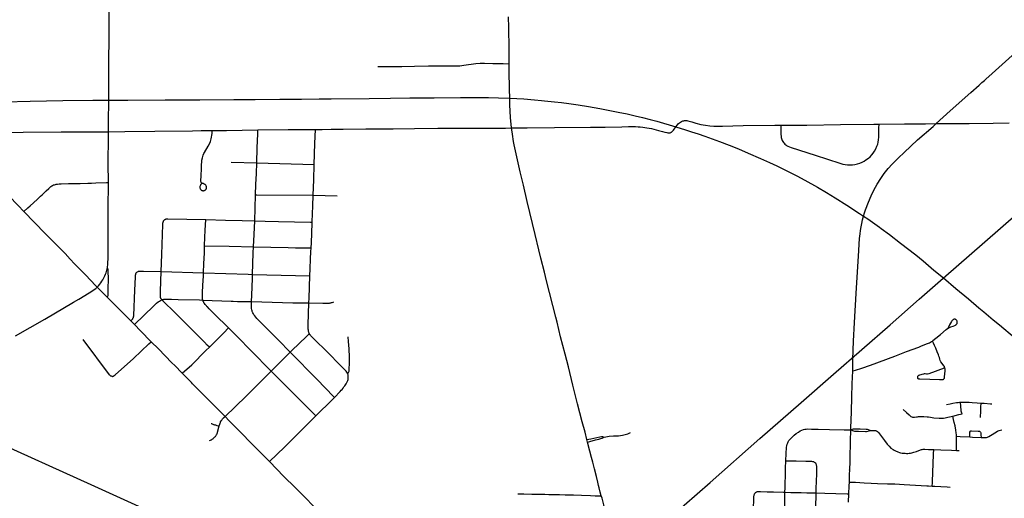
# Model space of a CAD drawing. Header units: feet. Extents: x 2113747 to 2516209, y 960708 to 1356798.
# Tile 43 of 92: x 2308209 to 2319324, y 1156072 to 1161479. Entities that reach past the tile are written whole.
import ezdxf

# ---------------------------------------------------------------- set-up
doc = ezdxf.new("R2010")
doc.units = ezdxf.units.FT
doc.header["$LTSCALE"] = 20
doc.header["$MEASUREMENT"] = 0
doc.linetypes.add('rr2', pattern=[0])
for name, color, linetype in [('GM_X_City_Street', 251, 'Continuous'), ('GM_X_County_Road', 3, 'Continuous'), ('GM_X_Rail_Line', 251, 'rr2'), ('GM_X_State_Route', 1, 'Continuous'), ('GM_X_Township_Road', 4, 'Continuous'), ('GM_X_Township_Subdivision', 4, 'Continuous')]:
    doc.layers.add(name, color=color, linetype=linetype)

msp = doc.modelspace()

# ---------------------------------------------------------------- linework, layer by layer
at = {"layer": 'GM_X_City_Street', "flags": 128}
for points in [[(2312254, 1160949), (2312523, 1160950), (2312667, 1160953), (2312825, 1160956), (2312979, 1160956), (2313061, 1160956), (2313179, 1160959), (2313224, 1160964), (2313357, 1160983), (2313406, 1160987), (2313456, 1160989), (2313549, 1160986), (2313669, 1160984), (2313736, 1160982)], [(2316801, 1160286), (2316801, 1160237), (2316803, 1160186), (2316805, 1160160), (2316807, 1160147), (2316809, 1160137), (2316812, 1160127), (2316818, 1160114), (2316825, 1160102), (2316831, 1160092), (2316838, 1160083), (2316848, 1160073), (2316857, 1160065), (2316867, 1160057), (2316880, 1160051), (2316919, 1160037), (2317188, 1159949), (2317469, 1159858), (2317503, 1159848), (2317528, 1159843), (2317554, 1159840), (2317583, 1159839), (2317609, 1159840), (2317638, 1159844), (2317666, 1159851), (2317694, 1159860), (2317718, 1159869), (2317741, 1159881), (2317763, 1159895), (2317792, 1159916), (2317809, 1159931), (2317828, 1159952), (2317844, 1159972), (2317859, 1159994), (2317873, 1160019), (2317886, 1160049), (2317895, 1160073), (2317900, 1160095), (2317905, 1160121), (2317908, 1160153), (2317909, 1160175), (2317909, 1160195), (2317909, 1160255), (2317910, 1160299)], [(2311862, 1160243), (2312118, 1160245), (2312289, 1160245)], [(2312349, 1160246), (2312426, 1160246), (2312668, 1160249), (2312930, 1160252), (2313335, 1160254), (2313379, 1160254)], [(2313760, 1160256), (2313940, 1160257), (2314246, 1160262), (2314652, 1160265), (2314818, 1160266), (2315007, 1160270), (2315082, 1160271)], [(2314133, 1158628), (2314093, 1158786), (2314069, 1158878), (2314027, 1159051), (2313939, 1159425), (2313897, 1159610), (2313860, 1159760), (2313793, 1160064)], [(2318513, 1157849), (2318519, 1157853), (2318553, 1157880), (2318605, 1157924), (2318667, 1157978), (2318695, 1157997), (2318707, 1158003), (2318720, 1158008), (2318747, 1158017), (2318766, 1158024), (2318774, 1158027), (2318779, 1158031), (2318783, 1158034), (2318786, 1158038), (2318789, 1158042), (2318791, 1158046), (2318793, 1158051), (2318794, 1158057), (2318794, 1158064), (2318793, 1158069), (2318792, 1158074), (2318789, 1158080), (2318786, 1158085), (2318782, 1158089), (2318779, 1158091), (2318775, 1158093), (2318770, 1158094), (2318763, 1158095), (2318756, 1158094), (2318751, 1158092), (2318746, 1158089), (2318741, 1158086), (2318736, 1158082), (2318732, 1158077), (2318727, 1158069), (2318706, 1158031), (2318691, 1157998)], [(2317613, 1157511), (2317645, 1157520), (2317715, 1157542), (2317814, 1157576), (2318089, 1157679), (2318221, 1157729), (2318358, 1157781), (2318391, 1157794), (2318457, 1157821), (2318478, 1157830), (2318493, 1157837), (2318503, 1157842), (2318513, 1157849)], [(2318647, 1157544), (2318472, 1157479), (2318459, 1157476), (2318453, 1157475), (2318446, 1157476), (2318430, 1157477), (2318419, 1157477), (2318414, 1157476), (2318392, 1157469), (2318357, 1157458), (2318354, 1157457), (2318352, 1157455), (2318349, 1157453), (2318347, 1157450), (2318345, 1157447), (2318344, 1157445), (2318343, 1157441), (2318343, 1157438), (2318343, 1157435), (2318344, 1157431), (2318345, 1157429), (2318347, 1157427), (2318351, 1157424), (2318354, 1157422), (2318358, 1157421), (2318362, 1157420), (2318369, 1157420), (2318485, 1157418), (2318593, 1157414), (2318625, 1157413), (2318633, 1157413), (2318635, 1157414), (2318640, 1157418), (2318643, 1157421), (2318646, 1157424), (2318648, 1157429), (2318650, 1157437), (2318651, 1157445), (2318655, 1157511), (2318655, 1157534), (2318654, 1157543), (2318651, 1157553), (2318649, 1157560), (2318642, 1157570), (2318624, 1157596), (2318609, 1157614), (2318604, 1157623), (2318600, 1157630), (2318596, 1157645), (2318591, 1157663), (2318587, 1157679), (2318581, 1157694), (2318568, 1157726), (2318550, 1157767), (2318536, 1157799), (2318524, 1157825), (2318513, 1157849)], [(2314560, 1156936), (2314507, 1157141), (2314481, 1157245)], [(2318183, 1157076), (2318219, 1157041), (2318250, 1157014), (2318263, 1157004), (2318271, 1156998), (2318280, 1156993), (2318289, 1156990), (2318296, 1156989), (2318304, 1156989), (2318311, 1156989), (2318333, 1156992), (2318344, 1156994), (2318357, 1156995), (2318374, 1156997), (2318392, 1156997), (2318417, 1156996), (2318452, 1156993), (2318469, 1156992), (2318490, 1156989), (2318529, 1156981)], [(2318672, 1157131), (2318712, 1157139), (2318742, 1157145), (2318784, 1157153), (2318802, 1157156), (2318819, 1157158), (2318830, 1157159)], [(2318830, 1157159), (2318839, 1157159), (2318894, 1157159), (2318927, 1157158), (2318962, 1157156), (2319019, 1157151), (2319063, 1157147)], [(2318847, 1157028), (2318842, 1157044), (2318839, 1157057), (2318837, 1157069), (2318836, 1157079), (2318834, 1157099), (2318832, 1157118), (2318831, 1157149), (2318830, 1157159)], [(2319056, 1156985), (2319057, 1157009), (2319058, 1157037), (2319059, 1157072), (2319061, 1157114), (2319062, 1157134), (2319063, 1157147)], [(2319063, 1157147), (2319097, 1157145), (2319168, 1157140), (2319184, 1157139)], [(2318529, 1156981), (2318588, 1156978), (2318605, 1156978), (2318622, 1156978), (2318637, 1156978), (2318657, 1156980), (2318688, 1156987), (2318742, 1157001)], [(2318742, 1157001), (2318812, 1157020), (2318847, 1157028)], [(2318785, 1156773), (2318785, 1156790), (2318782, 1156813), (2318779, 1156840), (2318769, 1156892), (2318760, 1156930), (2318752, 1156962), (2318742, 1157001)], [(2316909, 1156745), (2316932, 1156766), (2316953, 1156784), (2316976, 1156803), (2317001, 1156821), (2317020, 1156833), (2317037, 1156840), (2317056, 1156848), (2317074, 1156852), (2317089, 1156854), (2317108, 1156855), (2317148, 1156854), (2317217, 1156852), (2317223, 1156852), (2317352, 1156848), (2317515, 1156844), (2317557, 1156844), (2317593, 1156846)], [(2317593, 1156846), (2317611, 1156854), (2317622, 1156857), (2317634, 1156858), (2317697, 1156857), (2317764, 1156854), (2317775, 1156852), (2317786, 1156849), (2317813, 1156838)], [(2317593, 1156846), (2317611, 1156837), (2317623, 1156833), (2317635, 1156831), (2317680, 1156829), (2317756, 1156827), (2317770, 1156828), (2317783, 1156830), (2317813, 1156838)], [(2317813, 1156838), (2317843, 1156839), (2317861, 1156839), (2317870, 1156838), (2317876, 1156836), (2317882, 1156834), (2317892, 1156827), (2317903, 1156816), (2317937, 1156772), (2317971, 1156724), (2318001, 1156684), (2318023, 1156660), (2318045, 1156640), (2318070, 1156622), (2318080, 1156616), (2318096, 1156608), (2318124, 1156596), (2318140, 1156590), (2318154, 1156587), (2318170, 1156583), (2318185, 1156581), (2318204, 1156580), (2318219, 1156579), (2318236, 1156579), (2318252, 1156580), (2318264, 1156582), (2318279, 1156585), (2318291, 1156588), (2318304, 1156592), (2318332, 1156602), (2318380, 1156620), (2318390, 1156623), (2318398, 1156625), (2318410, 1156626), (2318426, 1156627), (2318469, 1156625), (2318527, 1156622)], [(2319063, 1156759), (2319089, 1156757), (2319102, 1156758), (2319115, 1156758), (2319124, 1156760), (2319133, 1156763), (2319150, 1156770), (2319187, 1156791), (2319247, 1156831), (2319256, 1156835), (2319267, 1156839), (2319282, 1156843), (2319295, 1156844)], [(2314612, 1156736), (2314636, 1156741), (2314657, 1156745), (2314757, 1156768), (2314776, 1156770), (2314787, 1156769), (2314807, 1156764)], [(2314619, 1156707), (2314644, 1156714), (2314711, 1156731), (2314747, 1156740), (2314769, 1156746), (2314785, 1156751), (2314807, 1156764)], [(2314807, 1156764), (2314826, 1156768), (2314862, 1156773), (2314911, 1156776), (2314970, 1156779), (2315015, 1156785), (2315046, 1156792), (2315074, 1156801), (2315105, 1156817)], [(2316858, 1156497), (2316858, 1156509), (2316860, 1156563), (2316861, 1156600), (2316864, 1156625), (2316867, 1156649), (2316870, 1156664), (2316874, 1156683), (2316879, 1156699), (2316884, 1156710), (2316893, 1156725), (2316909, 1156745)], [(2318783, 1156613), (2318784, 1156631), (2318785, 1156668), (2318786, 1156714), (2318786, 1156745), (2318785, 1156773)], [(2318785, 1156773), (2318825, 1156771), (2318934, 1156766)], [(2318934, 1156766), (2318934, 1156794), (2318934, 1156811), (2318936, 1156821), (2318941, 1156829), (2318946, 1156833), (2318955, 1156835), (2319031, 1156831), (2319044, 1156829), (2319053, 1156824), (2319057, 1156819), (2319059, 1156813), (2319061, 1156790), (2319063, 1156759)], [(2318934, 1156766), (2318965, 1156764), (2319063, 1156759)], [(2318510, 1156209), (2318512, 1156245), (2318512, 1156255), (2318517, 1156372), (2318521, 1156457), (2318525, 1156575), (2318527, 1156622)], [(2318527, 1156622), (2318607, 1156620), (2318728, 1156615), (2318783, 1156613)], [(2318783, 1156613), (2318813, 1156612)], [(2316848, 1156140), (2316849, 1156190), (2316851, 1156246), (2316853, 1156323), (2316855, 1156412), (2316858, 1156497)], [(2316858, 1156497), (2316876, 1156497), (2316976, 1156494), (2317085, 1156491), (2317132, 1156490), (2317148, 1156490), (2317160, 1156489), (2317170, 1156486), (2317179, 1156482), (2317184, 1156478), (2317192, 1156472), (2317197, 1156464)], [(2317201, 1156133), (2317202, 1156151), (2317206, 1156295), (2317207, 1156318), (2317208, 1156361), (2317209, 1156412), (2317208, 1156423), (2317207, 1156435), (2317206, 1156443), (2317203, 1156451), (2317197, 1156464)], [(2311307, 1156204), (2311202, 1156308), (2311192, 1156319)], [(2311650, 1155855), (2311558, 1155949), (2311501, 1156009), (2311457, 1156053), (2311449, 1156061), (2311419, 1156091), (2311307, 1156204)], [(2314775, 1156100), (2314763, 1156142), (2314751, 1156190), (2314745, 1156216), (2314736, 1156254)], [(2317575, 1156256), (2317602, 1156255), (2317645, 1156254), (2317742, 1156248), (2317821, 1156242), (2317893, 1156240), (2318007, 1156237), (2318089, 1156235), (2318195, 1156229), (2318320, 1156221), (2318450, 1156212), (2318468, 1156211), (2318510, 1156209)], [(2318510, 1156209), (2318540, 1156208), (2318609, 1156204), (2318680, 1156201), (2318714, 1156199)], [(2313832, 1156123), (2313900, 1156121), (2313992, 1156120), (2314116, 1156117), (2314139, 1156117), (2314181, 1156116), (2314302, 1156114), (2314368, 1156113), (2314413, 1156112), (2314463, 1156111), (2314550, 1156107), (2314654, 1156103), (2314705, 1156101), (2314758, 1156100), (2314775, 1156100)], [(2314851, 1155621), (2314854, 1155653), (2314855, 1155692), (2314854, 1155736), (2314852, 1155763), (2314849, 1155790), (2314843, 1155824), (2314837, 1155850), (2314817, 1155936), (2314802, 1155998), (2314783, 1156072), (2314775, 1156100)], [(2316470, 1155052), (2316471, 1155077), (2316473, 1155154), (2316475, 1155235), (2316476, 1155325), (2316478, 1155377), (2316478, 1155422), (2316482, 1155528), (2316483, 1155579), (2316484, 1155650), (2316487, 1155728), (2316490, 1155834), (2316493, 1155961), (2316496, 1156057), (2316498, 1156096), (2316499, 1156104), (2316501, 1156112), (2316503, 1156118), (2316506, 1156124), (2316511, 1156130), (2316517, 1156138)], [(2316517, 1156138), (2316523, 1156143), (2316529, 1156145), (2316533, 1156147), (2316546, 1156148), (2316573, 1156149), (2316648, 1156146), (2316718, 1156144), (2316832, 1156140), (2316848, 1156140)], [(2316836, 1155588), (2316840, 1155778), (2316845, 1155909), (2316846, 1156049), (2316848, 1156140)], [(2316848, 1156140), (2316913, 1156138), (2317030, 1156137), (2317096, 1156135), (2317164, 1156134), (2317201, 1156133)], [(2317186, 1155582), (2317187, 1155615), (2317189, 1155678), (2317193, 1155828), (2317196, 1155923), (2317198, 1156016), (2317199, 1156075), (2317201, 1156132), (2317201, 1156133)], [(2317201, 1156133), (2317299, 1156131), (2317421, 1156127), (2317549, 1156123), (2317570, 1156123)]]:
    msp.add_lwpolyline(points, dxfattribs=at)
at = {"layer": 'GM_X_County_Road', "flags": 128}
for points in [[(2309214, 1160570), (2309216, 1160919), (2309218, 1161359), (2309221, 1161675)], [(2309213, 1160214), (2309213, 1160331), (2309213, 1160419), (2309214, 1160471), (2309214, 1160570)], [(2313747, 1160445), (2313744, 1160517), (2313741, 1160593)], [(2313760, 1160256), (2313751, 1160374), (2313747, 1160445)], [(2315617, 1160268), (2315637, 1160293), (2315647, 1160305), (2315657, 1160315), (2315669, 1160323), (2315681, 1160330), (2315695, 1160335), (2315706, 1160338), (2315716, 1160340), (2315723, 1160340), (2315731, 1160341), (2315741, 1160340), (2315751, 1160337), (2315797, 1160325), (2315842, 1160311), (2315900, 1160296), (2315952, 1160287), (2316002, 1160281), (2316047, 1160278)], [(2316047, 1160278), (2316050, 1160278), (2316095, 1160277), (2316145, 1160276), (2316376, 1160282), (2316733, 1160286), (2316801, 1160286)], [(2316801, 1160286), (2317094, 1160289), (2317477, 1160295), (2317850, 1160298), (2317910, 1160299)], [(2317910, 1160299), (2318198, 1160302), (2318434, 1160304), (2318555, 1160305)], [(2318555, 1160305), (2318701, 1160306), (2318927, 1160308), (2319198, 1160311), (2319380, 1160313)], [(2307395, 1160200), (2307493, 1160201), (2307715, 1160202), (2307981, 1160206), (2308248, 1160208), (2308676, 1160212), (2308985, 1160214), (2309213, 1160214)], [(2308257, 1159312), (2308193, 1159379), (2308086, 1159489), (2307994, 1159583), (2307902, 1159677), (2307815, 1159766), (2307731, 1159854), (2307641, 1159945), (2307561, 1160028), (2307475, 1160118), (2307395, 1160200)], [(2309213, 1160214), (2309395, 1160215), (2309736, 1160219), (2310162, 1160225), (2310257, 1160226)], [(2309213, 1160134), (2309213, 1160214)], [(2310257, 1160226), (2310383, 1160227)], [(2310383, 1160227), (2310543, 1160228), (2310899, 1160233)], [(2310899, 1160233), (2311240, 1160237), (2311549, 1160240)], [(2311549, 1160240), (2311624, 1160240), (2311727, 1160242)], [(2311727, 1160242), (2311820, 1160242), (2311862, 1160243)], [(2312289, 1160245), (2312349, 1160246)], [(2313379, 1160254), (2313500, 1160254)], [(2313500, 1160254), (2313537, 1160254), (2313694, 1160255), (2313760, 1160256)], [(2313793, 1160064), (2313784, 1160103), (2313771, 1160184), (2313760, 1160256)], [(2315082, 1160271), (2315126, 1160272), (2315162, 1160272), (2315191, 1160270), (2315215, 1160269), (2315242, 1160266), (2315267, 1160263), (2315290, 1160259), (2315315, 1160255), (2315340, 1160250), (2315367, 1160244), (2315420, 1160229), (2315464, 1160217), (2315492, 1160210), (2315514, 1160205), (2315527, 1160202), (2315537, 1160201), (2315543, 1160201), (2315548, 1160201), (2315554, 1160202), (2315559, 1160204), (2315564, 1160207), (2315568, 1160210), (2315577, 1160219), (2315589, 1160231), (2315617, 1160268)], [(2309211, 1159641), (2309211, 1159641), (2309211, 1159727), (2309210, 1159767), (2309209, 1159883), (2309213, 1160125), (2309213, 1160134)], [(2309200, 1158674), (2309202, 1158690), (2309204, 1158707), (2309206, 1158738), (2309207, 1158774), (2309208, 1158809), (2309208, 1158952), (2309210, 1159339), (2309211, 1159641)], [(2308780, 1158775), (2308722, 1158836), (2308603, 1158957), (2308497, 1159065), (2308257, 1159312)], [(2308926, 1158622), (2308830, 1158722), (2308780, 1158775)], [(2309085, 1158459), (2309070, 1158474), (2308951, 1158596), (2308926, 1158622)], [(2309127, 1158506), (2309127, 1158507), (2309138, 1158524), (2309149, 1158541), (2309159, 1158561), (2309169, 1158584), (2309178, 1158603), (2309184, 1158618), (2309189, 1158635), (2309194, 1158651), (2309200, 1158674)], [(2309197, 1158344), (2309202, 1158351), (2309205, 1158356), (2309207, 1158363), (2309209, 1158370), (2309209, 1158381), (2309210, 1158440), (2309211, 1158553), (2309210, 1158638), (2309208, 1158652), (2309205, 1158664), (2309200, 1158674)], [(2314158, 1158528), (2314133, 1158628)], [(2309085, 1158459), (2309099, 1158473), (2309114, 1158491), (2309127, 1158506)], [(2314261, 1158118), (2314158, 1158528)], [(2308878, 1158323), (2308994, 1158392), (2309025, 1158412), (2309051, 1158430), (2309068, 1158444), (2309085, 1158459)], [(2309197, 1158344), (2309085, 1158459)], [(2308162, 1157907), (2308495, 1158097), (2308817, 1158287), (2308878, 1158323)], [(2309463, 1158076), (2309299, 1158242), (2309247, 1158294), (2309197, 1158344)], [(2309504, 1158035), (2309463, 1158076)], [(2314366, 1157700), (2314316, 1157897), (2314275, 1158063), (2314261, 1158118)], [(2309694, 1157841), (2309573, 1157965), (2309504, 1158035)], [(2309959, 1157573), (2309927, 1157604), (2309775, 1157759), (2309694, 1157841)], [(2314481, 1157245), (2314455, 1157349), (2314403, 1157558), (2314366, 1157700)], [(2310044, 1157486), (2309959, 1157573)], [(2310148, 1157381), (2310044, 1157486)], [(2310528, 1156995), (2310464, 1157060), (2310305, 1157221), (2310162, 1157366), (2310148, 1157381)], [(2311029, 1156486), (2310902, 1156617), (2310842, 1156677), (2310692, 1156829), (2310575, 1156948), (2310528, 1156995)], [(2314612, 1156736), (2314591, 1156818), (2314560, 1156936)], [(2314619, 1156707), (2314612, 1156736)], [(2314664, 1156534), (2314645, 1156606), (2314619, 1156707)], [(2314698, 1156403), (2314678, 1156480), (2314664, 1156534)], [(2311192, 1156319), (2311029, 1156486)], [(2314736, 1156254), (2314720, 1156317), (2314698, 1156403)]]:
    msp.add_lwpolyline(points, dxfattribs=at)
at = {"layer": 'GM_X_Rail_Line', "flags": 128}
for points in [[(2311084, 1155296), (2311201, 1155244), (2311780, 1154993), (2312158, 1154830), (2312511, 1154680), (2312580, 1154653), (2312659, 1154624), (2312735, 1154599), (2312820, 1154575), (2312912, 1154553), (2313002, 1154536), (2313080, 1154526), (2313137, 1154521), (2313207, 1154516), (2313274, 1154513), (2313355, 1154515), (2313438, 1154519), (2313496, 1154525), (2313583, 1154535), (2313664, 1154549), (2313734, 1154564), (2313805, 1154583), (2313875, 1154603), (2313934, 1154624), (2313987, 1154643), (2314052, 1154670), (2314111, 1154695), (2314179, 1154730), (2314238, 1154762), (2314287, 1154792), (2314348, 1154830), (2314403, 1154868), (2314454, 1154907), (2314510, 1154950), (2314569, 1154998), (2314636, 1155056), (2314832, 1155229), (2314973, 1155352), (2315132, 1155490), (2315563, 1155868), (2316003, 1156252), (2316565, 1156746), (2317033, 1157155), (2317398, 1157473), (2317716, 1157754), (2318036, 1158033), (2318364, 1158320), (2318636, 1158558), (2319103, 1158968), (2319901, 1159668), (2320480, 1160175), (2320859, 1160508), (2321081, 1160701), (2321692, 1161236), (2321957, 1161469), (2322300, 1161770), (2322646, 1162073), (2322831, 1162234), (2322972, 1162357), (2323323, 1162664), (2323627, 1162931), (2323945, 1163210), (2325172, 1164283), (2325292, 1164386), (2325420, 1164490), (2325529, 1164574), (2325617, 1164640), (2325709, 1164705), (2325815, 1164778), (2325919, 1164845), (2326046, 1164922), (2326147, 1164980), (2326252, 1165039), (2326361, 1165096), (2326472, 1165152), (2326623, 1165222), (2326705, 1165258), (2326787, 1165292), (2326877, 1165328), (2326985, 1165370), (2327084, 1165405), (2327181, 1165438), (2327262, 1165464), (2327363, 1165494), (2327449, 1165518), (2329873, 1166132), (2331087, 1166439), (2332142, 1166707), (2332783, 1166869), (2333532, 1167060), (2334385, 1167274), (2334707, 1167359), (2334794, 1167384), (2334871, 1167408), (2335041, 1167463), (2335188, 1167516), (2335342, 1167576), (2335460, 1167626), (2335572, 1167678), (2335676, 1167727), (2335804, 1167791), (2335946, 1167866), (2336076, 1167940), (2336252, 1168047), (2336354, 1168114), (2336444, 1168175), (2336530, 1168236), (2336623, 1168304), (2336728, 1168385), (2336898, 1168519), (2337084, 1168664), (2337216, 1168763), (2337357, 1168863), (2337528, 1168975)], [(2298566, 1156301), (2298662, 1156254), (2298762, 1156215), (2298847, 1156183), (2299074, 1156112), (2299481, 1155986), (2299840, 1155873), (2300107, 1155793), (2300297, 1155735), (2300383, 1155713), (2300478, 1155691), (2300576, 1155672), (2300659, 1155658), (2300752, 1155646), (2300872, 1155633), (2300971, 1155630), (2301088, 1155629), (2301196, 1155630), (2301302, 1155636), (2301406, 1155648), (2301531, 1155666), (2301702, 1155696), (2301972, 1155743), (2302606, 1155863), (2302833, 1155906), (2302917, 1155922), (2303015, 1155942), (2303113, 1155966), (2303223, 1155997), (2303359, 1156039), (2303512, 1156088), (2303697, 1156146), (2304150, 1156290), (2305357, 1156674), (2305795, 1156813), (2306052, 1156893), (2306239, 1156950), (2306324, 1156972), (2306410, 1156989), (2306486, 1157003), (2306554, 1157013), (2306628, 1157020), (2306693, 1157023), (2306761, 1157025), (2306857, 1157023), (2306951, 1157016), (2307019, 1157009), (2307097, 1156997), (2307181, 1156980), (2307265, 1156960), (2307330, 1156942), (2307399, 1156919), (2307461, 1156899), (2307543, 1156871), (2307640, 1156835), (2307740, 1156794), (2307861, 1156746), (2309013, 1156226), (2310212, 1155681), (2310557, 1155527), (2311084, 1155296)]]:
    msp.add_lwpolyline(points, dxfattribs=at)
at = {"layer": 'GM_X_State_Route', "flags": 128}
for points in [[(2313735, 1161169), (2313735, 1161202), (2313733, 1161340), (2313732, 1161392), (2313729, 1161510)], [(2313741, 1160593), (2313739, 1160695), (2313738, 1160746), (2313736, 1160849), (2313736, 1160982), (2313736, 1161003), (2313735, 1161072), (2313735, 1161169)], [(2318555, 1160305), (2318715, 1160449), (2318947, 1160657), (2319039, 1160740), (2319071, 1160769), (2319101, 1160794), (2319115, 1160808), (2319186, 1160871), (2319488, 1161142)], [(2308039, 1160553), (2308327, 1160558), (2308698, 1160565), (2309037, 1160569), (2309214, 1160570), (2309432, 1160571), (2309853, 1160573), (2310244, 1160575), (2310628, 1160577), (2310867, 1160579), (2311146, 1160581), (2311389, 1160583), (2311591, 1160585), (2311726, 1160586)], [(2311726, 1160586), (2312154, 1160590), (2312394, 1160593), (2312613, 1160595), (2312889, 1160598), (2313187, 1160601), (2313355, 1160601), (2313491, 1160601)], [(2313491, 1160601), (2313501, 1160601), (2313614, 1160598), (2313741, 1160593)], [(2313741, 1160593), (2313899, 1160584), (2314020, 1160574), (2314100, 1160567)], [(2314100, 1160567), (2314132, 1160564), (2314247, 1160551), (2314324, 1160542), (2314407, 1160532), (2314515, 1160517), (2314632, 1160499), (2314758, 1160476), (2314872, 1160455), (2314967, 1160436), (2315068, 1160414), (2315158, 1160394), (2315241, 1160374), (2315325, 1160353), (2315403, 1160332), (2315617, 1160268)], [(2318129, 1159917), (2318193, 1159980), (2318343, 1160120), (2318520, 1160274), (2318555, 1160305)], [(2315617, 1160268), (2315617, 1160268), (2315725, 1160236), (2315792, 1160214), (2315870, 1160188), (2315945, 1160163), (2316025, 1160134), (2316109, 1160104), (2316219, 1160062), (2316322, 1160021), (2316432, 1159973), (2316573, 1159911), (2316675, 1159865), (2316755, 1159828), (2316876, 1159769), (2316982, 1159715), (2317074, 1159665), (2317215, 1159587), (2317316, 1159528), (2317414, 1159467), (2317545, 1159384), (2317691, 1159290), (2317736, 1159260)], [(2317736, 1159260), (2317746, 1159297), (2317757, 1159330), (2317791, 1159419), (2317822, 1159490), (2317853, 1159555), (2317890, 1159620), (2317929, 1159684), (2317968, 1159740), (2318015, 1159798), (2318057, 1159847), (2318129, 1159917)], [(2317671, 1158689), (2317677, 1158807), (2317691, 1159009), (2317696, 1159058), (2317701, 1159099), (2317708, 1159138), (2317715, 1159178), (2317724, 1159218), (2317736, 1159260)], [(2317736, 1159260), (2317782, 1159230), (2317915, 1159136), (2317935, 1159121)], [(2317935, 1159121), (2318029, 1159051), (2318154, 1158956), (2318324, 1158821), (2318409, 1158754), (2318530, 1158651), (2318637, 1158561)], [(2317575, 1156256), (2317577, 1156301), (2317578, 1156327), (2317578, 1156340), (2317577, 1156353), (2317579, 1156382), (2317578, 1156392), (2317579, 1156395), (2317583, 1156487), (2317584, 1156523), (2317589, 1156717), (2317593, 1156846), (2317593, 1156867), (2317599, 1157044), (2317604, 1157221), (2317604, 1157244), (2317607, 1157336), (2317608, 1157369), (2317611, 1157437), (2317613, 1157511), (2317616, 1157640), (2317623, 1157847), (2317633, 1158060), (2317653, 1158384), (2317671, 1158689)], [(2318637, 1158561), (2318778, 1158444), (2318920, 1158324), (2319038, 1158224), (2319093, 1158177), (2319200, 1158090), (2319271, 1158031), (2319440, 1157888)], [(2317567, 1156029), (2317570, 1156121), (2317570, 1156123), (2317574, 1156212), (2317575, 1156256)]]:
    msp.add_lwpolyline(points, dxfattribs=at)
at = {"layer": 'GM_X_Township_Road', "flags": 128}
msp.add_lwpolyline([(2308257, 1159312), (2308302, 1159355), (2308328, 1159378), (2308406, 1159448), (2308433, 1159473), (2308445, 1159484), (2308462, 1159499), (2308510, 1159545), (2308539, 1159573), (2308549, 1159583), (2308562, 1159594), (2308571, 1159601), (2308581, 1159607), (2308592, 1159612), (2308601, 1159615), (2308613, 1159618), (2308621, 1159620), (2308638, 1159622), (2308656, 1159624), (2308676, 1159625), (2308759, 1159627), (2308893, 1159630), (2308978, 1159632), (2309021, 1159634), (2309070, 1159636), (2309190, 1159640), (2309211, 1159641)], dxfattribs=at)
at = {"layer": 'GM_X_Township_Subdivision', "flags": 128}
for points in [[(2310261, 1159630), (2310260, 1159627), (2310259, 1159624), (2310257, 1159621), (2310252, 1159613), (2310250, 1159609), (2310246, 1159601), (2310244, 1159595), (2310243, 1159590), (2310243, 1159584), (2310244, 1159579), (2310245, 1159573), (2310247, 1159568), (2310250, 1159563), (2310253, 1159559), (2310257, 1159555), (2310261, 1159552), (2310267, 1159549), (2310272, 1159548), (2310278, 1159547), (2310283, 1159547), (2310290, 1159548), (2310294, 1159549), (2310301, 1159552), (2310304, 1159554), (2310309, 1159559), (2310310, 1159560), (2310313, 1159564), (2310314, 1159566), (2310316, 1159570), (2310317, 1159572), (2310319, 1159579), (2310319, 1159583), (2310319, 1159589), (2310318, 1159594), (2310316, 1159600), (2310314, 1159604), (2310310, 1159609), (2310307, 1159613), (2310302, 1159617), (2310298, 1159619), (2310292, 1159622), (2310279, 1159627), (2310273, 1159629), (2310269, 1159631), (2310264, 1159634), (2310262, 1159635), (2310259, 1159639), (2310258, 1159641), (2310257, 1159644), (2310256, 1159650), (2310256, 1159654), (2310256, 1159659), (2310258, 1159716), (2310260, 1159798), (2310262, 1159846), (2310264, 1159867), (2310267, 1159892), (2310272, 1159917), (2310277, 1159934), (2310282, 1159948), (2310289, 1159967), (2310295, 1159980), (2310338, 1160050), (2310355, 1160083), (2310362, 1160102), (2310368, 1160119), (2310371, 1160134), (2310375, 1160152), (2310379, 1160176), (2310381, 1160194), (2310383, 1160211), (2310383, 1160227)], [(2310885, 1159863), (2310891, 1160030), (2310897, 1160191), (2310899, 1160233)], [(2311535, 1159845), (2311543, 1160080), (2311549, 1160240)], [(2310596, 1159870), (2310885, 1159863)], [(2310873, 1159502), (2310877, 1159618), (2310881, 1159742), (2310885, 1159863)], [(2310885, 1159863), (2311535, 1159845)], [(2311523, 1159495), (2311529, 1159669), (2311535, 1159845)], [(2310862, 1159205), (2310868, 1159349), (2310873, 1159502)], [(2310873, 1159502), (2310885, 1159502), (2311523, 1159495)], [(2311511, 1159190), (2311515, 1159289), (2311519, 1159373), (2311523, 1159495)], [(2311523, 1159495), (2311795, 1159491)], [(2309808, 1158633), (2309814, 1158826), (2309826, 1159166), (2309826, 1159175), (2309827, 1159184), (2309828, 1159188), (2309829, 1159194), (2309830, 1159196), (2309831, 1159200), (2309833, 1159205), (2309836, 1159209), (2309840, 1159214), (2309843, 1159217)], [(2309843, 1159217), (2309850, 1159222), (2309853, 1159224), (2309855, 1159225), (2309857, 1159225), (2309859, 1159226), (2309864, 1159228), (2309868, 1159228), (2309872, 1159229), (2309876, 1159229), (2309883, 1159230), (2310309, 1159220)], [(2310297, 1158926), (2310301, 1159021), (2310303, 1159096), (2310309, 1159220)], [(2310309, 1159220), (2310534, 1159214), (2310722, 1159209), (2310862, 1159205)], [(2310849, 1158913), (2310856, 1159054), (2310862, 1159205)], [(2310862, 1159205), (2310979, 1159203)], [(2310979, 1159203), (2311131, 1159199), (2311491, 1159191), (2311511, 1159190)], [(2311499, 1158901), (2311502, 1158959), (2311510, 1159181), (2311511, 1159190)], [(2310284, 1158618), (2310285, 1158621), (2310289, 1158723), (2310295, 1158841), (2310297, 1158926)], [(2310297, 1158926), (2310573, 1158920), (2310849, 1158913)], [(2310837, 1158602), (2310846, 1158844), (2310849, 1158913)], [(2310849, 1158913), (2311240, 1158904), (2311323, 1158902), (2311499, 1158901)], [(2311486, 1158585), (2311490, 1158665), (2311494, 1158779), (2311497, 1158858), (2311499, 1158901)], [(2309463, 1158076), (2309485, 1158101), (2309488, 1158106), (2309490, 1158108), (2309491, 1158110), (2309493, 1158114), (2309494, 1158117), (2309495, 1158120), (2309496, 1158126), (2309497, 1158131), (2309498, 1158137), (2309508, 1158425), (2309516, 1158569), (2309517, 1158581), (2309518, 1158587), (2309518, 1158595), (2309519, 1158600), (2309520, 1158605), (2309521, 1158611), (2309523, 1158614), (2309525, 1158618), (2309528, 1158622), (2309532, 1158626)], [(2309532, 1158626), (2309539, 1158632), (2309547, 1158635), (2309551, 1158637), (2309559, 1158638), (2309566, 1158639), (2309578, 1158639), (2309606, 1158639), (2309808, 1158633)], [(2309815, 1158315), (2309809, 1158320), (2309805, 1158326), (2309802, 1158329), (2309801, 1158333), (2309800, 1158336), (2309798, 1158341), (2309798, 1158347), (2309798, 1158363), (2309798, 1158385), (2309799, 1158412), (2309808, 1158633)], [(2309808, 1158633), (2310284, 1158618)], [(2310275, 1158312), (2310274, 1158320), (2310273, 1158325), (2310273, 1158332), (2310272, 1158340), (2310272, 1158347), (2310272, 1158354), (2310273, 1158369), (2310274, 1158397), (2310277, 1158475), (2310283, 1158586), (2310284, 1158618)], [(2310284, 1158618), (2310789, 1158603), (2310837, 1158602)], [(2310825, 1158295), (2310829, 1158367), (2310836, 1158554), (2310837, 1158602)], [(2310837, 1158602), (2311486, 1158585)], [(2311474, 1158280), (2311476, 1158333), (2311486, 1158585)], [(2309504, 1158035), (2309719, 1158243), (2309755, 1158277), (2309773, 1158292), (2309787, 1158301), (2309799, 1158308), (2309808, 1158312), (2309815, 1158315)], [(2309815, 1158315), (2309822, 1158317), (2309831, 1158319), (2309838, 1158320), (2309848, 1158321), (2309857, 1158322), (2309884, 1158322), (2309906, 1158322), (2309923, 1158322), (2309998, 1158319), (2310239, 1158313), (2310275, 1158312)], [(2310351, 1157779), (2310327, 1157803), (2310294, 1157836), (2309976, 1158157), (2309815, 1158315)], [(2310275, 1158312), (2310595, 1158300), (2310620, 1158299), (2310669, 1158297), (2310732, 1158296), (2310825, 1158295)], [(2310568, 1157996), (2310408, 1158152), (2310375, 1158186), (2310349, 1158213), (2310329, 1158234), (2310322, 1158240), (2310317, 1158246), (2310310, 1158254), (2310307, 1158258), (2310302, 1158263), (2310295, 1158273), (2310290, 1158281), (2310287, 1158286), (2310285, 1158290), (2310282, 1158296), (2310279, 1158303), (2310277, 1158308), (2310275, 1158312)], [(2310825, 1158295), (2311292, 1158282), (2311474, 1158280)], [(2311264, 1157722), (2311221, 1157765), (2311171, 1157817), (2311092, 1157895), (2311039, 1157949), (2310915, 1158075), (2310888, 1158103), (2310875, 1158118), (2310863, 1158132), (2310853, 1158146), (2310847, 1158155), (2310840, 1158168), (2310838, 1158174), (2310835, 1158182), (2310832, 1158190), (2310830, 1158202), (2310827, 1158216), (2310826, 1158230), (2310825, 1158242), (2310825, 1158255), (2310825, 1158269), (2310825, 1158295)], [(2311474, 1158280), (2311633, 1158278), (2311683, 1158277), (2311699, 1158278), (2311705, 1158278), (2311716, 1158279), (2311721, 1158280), (2311731, 1158283), (2311737, 1158285), (2311747, 1158289), (2311754, 1158293)], [(2311479, 1157931), (2311477, 1157938), (2311474, 1157944), (2311473, 1157949), (2311471, 1157956), (2311469, 1157964), (2311468, 1157972), (2311467, 1157983), (2311466, 1157994), (2311467, 1158031), (2311474, 1158280)], [(2310351, 1157779), (2310372, 1157799), (2310514, 1157942), (2310568, 1157996)], [(2311048, 1157507), (2310819, 1157742), (2310673, 1157891), (2310615, 1157950), (2310591, 1157974), (2310568, 1157996)], [(2309253, 1157448), (2309246, 1157450), (2309240, 1157452), (2309238, 1157453), (2309236, 1157454), (2309234, 1157456), (2309230, 1157460), (2309228, 1157462), (2309222, 1157468), (2308926, 1157865)], [(2309253, 1157448), (2309259, 1157449), (2309264, 1157450), (2309267, 1157452), (2309272, 1157455), (2309276, 1157458), (2309286, 1157466), (2309493, 1157652), (2309669, 1157816), (2309694, 1157841)], [(2311264, 1157722), (2311294, 1157752), (2311353, 1157810), (2311460, 1157912), (2311479, 1157931)], [(2311913, 1157478), (2311909, 1157486), (2311904, 1157496), (2311894, 1157508), (2311881, 1157522), (2311634, 1157773), (2311580, 1157826), (2311504, 1157900), (2311496, 1157907), (2311491, 1157914), (2311486, 1157920), (2311483, 1157926), (2311479, 1157931)], [(2311913, 1157478), (2311921, 1157492), (2311925, 1157500), (2311927, 1157508), (2311928, 1157517), (2311929, 1157528), (2311932, 1157603), (2311932, 1157618), (2311932, 1157642), (2311932, 1157662), (2311932, 1157672), (2311931, 1157690), (2311931, 1157703), (2311930, 1157723), (2311929, 1157737), (2311928, 1157760), (2311922, 1157842), (2311918, 1157895)], [(2310044, 1157486), (2310151, 1157581), (2310312, 1157740), (2310351, 1157779)], [(2311048, 1157507), (2311099, 1157557), (2311192, 1157650), (2311264, 1157722)], [(2311762, 1157212), (2311752, 1157222), (2311566, 1157413), (2311264, 1157722)], [(2310832, 1157292), (2311048, 1157507)], [(2311554, 1157002), (2311540, 1157016), (2311048, 1157507)], [(2311762, 1157212), (2311826, 1157278), (2311839, 1157292), (2311848, 1157302), (2311861, 1157318), (2311870, 1157330), (2311880, 1157343), (2311889, 1157355), (2311895, 1157364), (2311899, 1157372), (2311903, 1157380), (2311907, 1157388), (2311911, 1157396), (2311914, 1157403), (2311916, 1157413), (2311918, 1157424), (2311919, 1157434), (2311919, 1157447), (2311918, 1157457), (2311917, 1157466), (2311915, 1157473), (2311913, 1157478)], [(2310528, 1156995), (2310640, 1157104), (2310769, 1157229), (2310832, 1157292)], [(2311554, 1157002), (2311741, 1157190), (2311762, 1157212)], [(2310461, 1156889), (2310464, 1156898), (2310468, 1156911), (2310472, 1156922), (2310476, 1156930), (2310478, 1156935), (2310485, 1156948), (2310490, 1156955), (2310500, 1156968), (2310504, 1156973), (2310507, 1156976), (2310511, 1156980), (2310513, 1156982), (2310516, 1156985), (2310519, 1156988), (2310528, 1156995)], [(2311029, 1156486), (2311197, 1156648), (2311305, 1156754), (2311554, 1157002)], [(2310352, 1156725), (2310365, 1156730), (2310370, 1156732), (2310371, 1156733), (2310373, 1156734), (2310376, 1156735), (2310378, 1156737), (2310384, 1156740), (2310388, 1156743), (2310392, 1156746), (2310396, 1156749), (2310399, 1156751), (2310402, 1156754), (2310406, 1156758), (2310409, 1156761), (2310414, 1156766), (2310418, 1156771), (2310423, 1156777), (2310427, 1156783), (2310429, 1156786), (2310433, 1156793), (2310435, 1156797), (2310437, 1156802), (2310439, 1156807), (2310440, 1156809), (2310441, 1156813), (2310442, 1156816), (2310444, 1156821), (2310461, 1156889)], [(2310370, 1156918), (2310376, 1156916), (2310382, 1156913), (2310390, 1156910), (2310397, 1156907), (2310402, 1156906), (2310409, 1156903), (2310419, 1156901), (2310434, 1156896), (2310461, 1156889)]]:
    msp.add_lwpolyline(points, dxfattribs=at)

doc.saveas('drawing.dxf')
